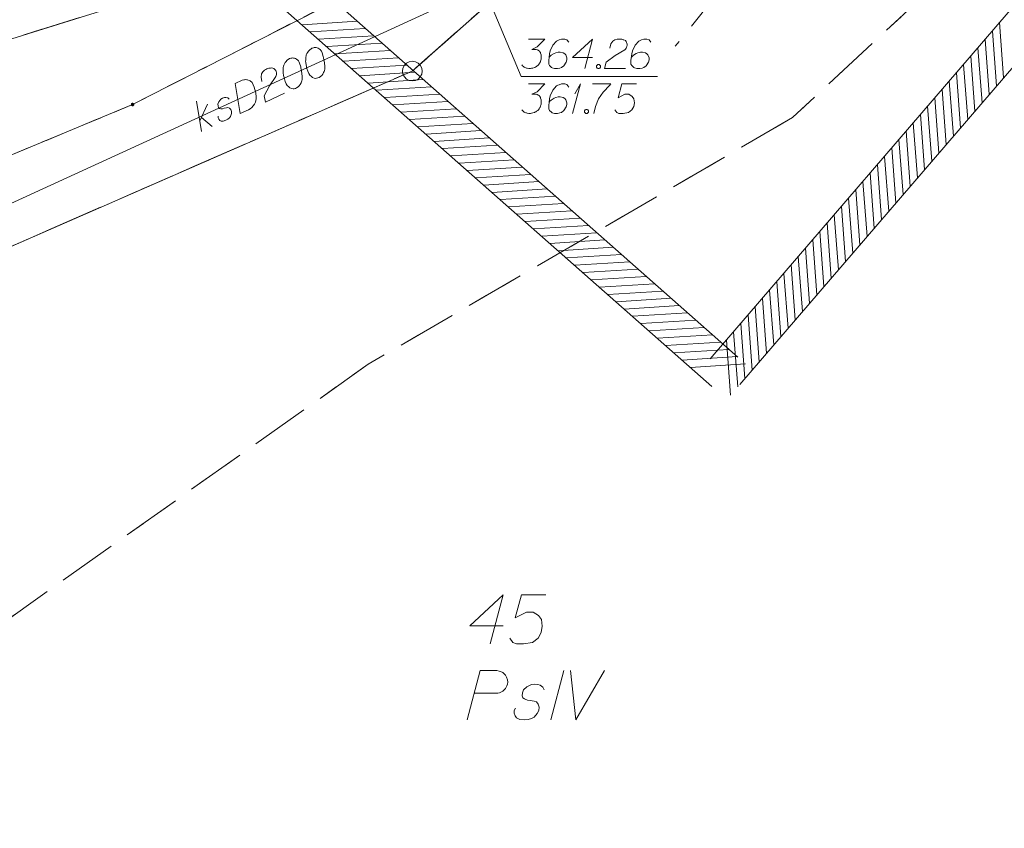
# Model space of a CAD drawing. Header units: metres. Extents: x 5555129 to 5555568, y 5636170 to 5636517.
# Tile 48 of 162: x 5555329 to 5555354, y 5636211 to 5636232. Entities that reach past the tile are written whole.
import ezdxf

# ---------------------------------------------------------------- set-up
doc = ezdxf.new("R2010")
doc.units = ezdxf.units.M
doc.header["$MEASUREMENT"] = 0
for name, pattern in [('L_0_05', [1.75, 1.25, -0.5]), ('PRZER1-1', [2, 1, -1]), ('PRZER3-1', [4, 3, -1])]:
    doc.linetypes.add(name, pattern=pattern)
for name, color, linetype, lineweight in [('#digitalizacja', 7, 'Continuous', 18), ('#skartowane', 7, 'Continuous', 18), ('#zakres', 7, 'Continuous', 18)]:
    doc.layers.add(name, color=color, linetype=linetype, lineweight=lineweight)
for name, color, linetype, lineweight, true_color in [('GEPPGD', 7, 'Continuous', 18, 0x008000), ('GESDZI', 7, 'Continuous', 18, 0x0a0909), ('GESDZI_O', 7, 'Continuous', 18, 0x0a0909), ('GESKKL', 7, 'PRZER3-1', 18, 0x008000), ('GESKKL_O', 7, 'PRZER3-1', 18, 0x008000), ('GESUZY', 7, 'PRZER1-1', 18, 0x008000)]:
    doc.layers.add(name, color=color, linetype=linetype, lineweight=lineweight, true_color=true_color)

# ---------------------------------------------------------------- blocks, each defined once
blk = doc.blocks.new('EPPGS')
at = {"color": 0, "flags": 128}
blk.add_lwpolyline([(0.5, 0), (0.475528, -0.154508), (0.404508, -0.293893), (0.293893, -0.404508), (0.154508, -0.475528), (0, -0.5), (-0.154508, -0.475528), (-0.293893, -0.404508), (-0.404508, -0.293893), (-0.475528, -0.154508), (-0.5, 0), (-0.475528, 0.154508), (-0.404508, 0.293893), (-0.293893, 0.404508), (-0.154508, 0.475528), (0, 0.5), (0.154508, 0.475528), (0.293893, 0.404508), (0.404508, 0.293893), (0.475528, 0.154508), (0.5, 0)], close=True, dxfattribs=at)
blk = doc.blocks.new('EPPGN')
blk.add_hatch(color=0).paths.add_polyline_path([(0, -0.09), (-0.027812, -0.085595), (-0.052901, -0.072812), (-0.072812, -0.052901), (-0.085595, -0.027812), (-0.09, 0), (-0.085595, 0.027812), (-0.072812, 0.052901), (-0.052901, 0.072812), (-0.027812, 0.085595), (0, 0.09), (0.027812, 0.085595), (0.052901, 0.072812), (0.072812, 0.052901), (0.085595, 0.027812), (0.09, 0), (0.085595, -0.027812), (0.072812, -0.052901), (0.052901, -0.072812), (0.027812, -0.085595)])
blk = doc.blocks.new('*U1619')
at = {"layer": '#digitalizacja', "color": 36, "linetype": 'ByBlock', "lineweight": 18, "true_color": 0x7d3300}
for q in [(5555342.63, 5636229.166), (5555342.683, 5636229.662)]:
    blk.add_line((5555342.83, 5636229.916), q, dxfattribs=at)
blk = doc.blocks.new('*U1620')
at = {"layer": '#digitalizacja', "color": 36, "linetype": 'ByBlock', "lineweight": 18, "true_color": 0x7d3300}
for p, q in [((5555333.202, 5636228.708), (5555333.071, 5636229.474)), ((5555333.155, 5636228.979), (5555333.354, 5636229.396)), ((5555333.195, 5636229.063), (5555333.47, 5636228.832))]:
    blk.add_line(p, q, dxfattribs=at)

msp = doc.modelspace()

# ---------------------------------------------------------------- linework, layer by layer
at = {"layer": '#digitalizacja', "color": 36, "linetype": 'Continuous', "lineweight": 18, "true_color": 0x7d3300, "flags": 128}
for points in [[(5555318.025, 5636284.627), (5555345.611, 5636257.758), (5555353.102, 5636238.86), (5555340.361, 5636232.392), (5555326.812, 5636226.171)], [(5555341.508, 5636231.055), (5555341.921, 5636231.055), (5555341.726, 5636230.855), (5555341.596, 5636230.79), (5555341.703, 5636230.79), (5555341.726, 5636230.784), (5555341.738, 5636230.778), (5555341.75, 5636230.772), (5555341.762, 5636230.766), (5555341.785, 5636230.748), (5555341.797, 5636230.731), (5555341.809, 5636230.713), (5555341.815, 5636230.695), (5555341.827, 5636230.654), (5555341.833, 5636230.618), (5555341.833, 5636230.601), (5555341.833, 5636230.577), (5555341.827, 5636230.542), (5555341.821, 5636230.518), (5555341.815, 5636230.494), (5555341.809, 5636230.477), (5555341.803, 5636230.465), (5555341.797, 5636230.453), (5555341.791, 5636230.441), (5555341.779, 5636230.424), (5555341.762, 5636230.4), (5555341.744, 5636230.382), (5555341.732, 5636230.37), (5555341.714, 5636230.359), (5555341.697, 5636230.347), (5555341.673, 5636230.335), (5555341.661, 5636230.329), (5555341.62, 5636230.317), (5555341.585, 5636230.311), (5555341.561, 5636230.305), (5555341.52, 5636230.305), (5555341.472, 5636230.311), (5555341.455, 5636230.317), (5555341.437, 5636230.323), (5555341.419, 5636230.329), (5555341.402, 5636230.341), (5555341.384, 5636230.353), (5555341.354, 5636230.376), (5555341.337, 5636230.4)], [(5555342.529, 5636230.973), (5555342.482, 5636231.038), (5555342.429, 5636231.055), (5555342.346, 5636231.055), (5555342.287, 5636231.032), (5555342.252, 5636231.02), (5555342.222, 5636231.002), (5555342.128, 5636230.896), (5555342.063, 5636230.754), (5555342.045, 5636230.677), (5555342.022, 5636230.506), (5555342.022, 5636230.418), (5555342.045, 5636230.382), (5555342.092, 5636230.335), (5555342.11, 5636230.323), (5555342.169, 5636230.305), (5555342.246, 5636230.305), (5555342.305, 5636230.317), (5555342.346, 5636230.329), (5555342.405, 5636230.376), (5555342.464, 5636230.471), (5555342.482, 5636230.53), (5555342.482, 5636230.577), (5555342.453, 5636230.654), (5555342.429, 5636230.683), (5555342.388, 5636230.707), (5555342.317, 5636230.725), (5555342.264, 5636230.725), (5555342.199, 5636230.707), (5555342.157, 5636230.689), (5555342.087, 5636230.642), (5555342.051, 5636230.612), (5555342.033, 5636230.595)], [(5555343.138, 5636230.583), (5555342.63, 5636230.583), (5555343.138, 5636231.055), (5555342.937, 5636230.305)], [(5555343.575, 5636230.819), (5555343.604, 5636230.931), (5555343.651, 5636231.002), (5555343.704, 5636231.032), (5555343.758, 5636231.049), (5555343.799, 5636231.055), (5555343.828, 5636231.055), (5555343.882, 5636231.049), (5555343.917, 5636231.038), (5555343.935, 5636231.032), (5555343.97, 5636231.014), (5555343.988, 5636230.99), (5555344, 5636230.967), (5555344.006, 5636230.949), (5555344.012, 5636230.926), (5555344.012, 5636230.896), (5555344.006, 5636230.866), (5555344, 5636230.849), (5555343.988, 5636230.825), (5555343.97, 5636230.801), (5555343.952, 5636230.784), (5555343.71, 5636230.636), (5555343.48, 5636230.465), (5555343.439, 5636230.305), (5555343.976, 5636230.305)], [(5555344.62, 5636230.973), (5555344.572, 5636231.038), (5555344.519, 5636231.055), (5555344.437, 5636231.055), (5555344.378, 5636231.032), (5555344.342, 5636231.02), (5555344.313, 5636231.002), (5555344.218, 5636230.896), (5555344.153, 5636230.754), (5555344.135, 5636230.677), (5555344.112, 5636230.506), (5555344.112, 5636230.418), (5555344.135, 5636230.382), (5555344.183, 5636230.335), (5555344.2, 5636230.323), (5555344.26, 5636230.305), (5555344.336, 5636230.305), (5555344.395, 5636230.317), (5555344.437, 5636230.329), (5555344.496, 5636230.376), (5555344.555, 5636230.471), (5555344.572, 5636230.53), (5555344.572, 5636230.577), (5555344.543, 5636230.654), (5555344.519, 5636230.683), (5555344.478, 5636230.707), (5555344.407, 5636230.725), (5555344.354, 5636230.725), (5555344.289, 5636230.707), (5555344.248, 5636230.689), (5555344.177, 5636230.642), (5555344.141, 5636230.612), (5555344.124, 5636230.595)], [(5555336.017, 5636230.827), (5555336.006, 5636230.822), (5555335.977, 5636230.801), (5555335.958, 5636230.786), (5555335.944, 5636230.773), (5555335.922, 5636230.75), (5555335.897, 5636230.72), (5555335.878, 5636230.691), (5555335.861, 5636230.657), (5555335.855, 5636230.628), (5555335.851, 5636230.594), (5555335.847, 5636230.56), (5555335.846, 5636230.52), (5555335.845, 5636230.494), (5555335.849, 5636230.457), (5555335.858, 5636230.396), (5555335.878, 5636230.308), (5555335.897, 5636230.239), (5555335.924, 5636230.18), (5555335.95, 5636230.139), (5555335.993, 5636230.101), (5555336.022, 5636230.081), (5555336.063, 5636230.061), (5555336.105, 5636230.055), (5555336.124, 5636230.057), (5555336.158, 5636230.066), (5555336.185, 5636230.078), (5555336.226, 5636230.104), (5555336.258, 5636230.132), (5555336.278, 5636230.16), (5555336.303, 5636230.204), (5555336.312, 5636230.228), (5555336.323, 5636230.259), (5555336.33, 5636230.288), (5555336.333, 5636230.309), (5555336.331, 5636230.34), (5555336.332, 5636230.354), (5555336.33, 5636230.386), (5555336.326, 5636230.423), (5555336.322, 5636230.46), (5555336.318, 5636230.484), (5555336.316, 5636230.502), (5555336.311, 5636230.526), (5555336.3, 5636230.579), (5555336.293, 5636230.609), (5555336.286, 5636230.638), (5555336.274, 5636230.678), (5555336.257, 5636230.729), (5555336.25, 5636230.745), (5555336.235, 5636230.764), (5555336.219, 5636230.783), (5555336.188, 5636230.808), (5555336.162, 5636230.822), (5555336.139, 5636230.83), (5555336.11, 5636230.837), (5555336.084, 5636230.838), (5555336.065, 5636230.836), (5555336.047, 5636230.834), (5555336.017, 5636230.827)], [(5555335.443, 5636230.563), (5555335.432, 5636230.558), (5555335.403, 5636230.538), (5555335.384, 5636230.523), (5555335.37, 5636230.51), (5555335.348, 5636230.487), (5555335.323, 5636230.456), (5555335.304, 5636230.427), (5555335.287, 5636230.394), (5555335.281, 5636230.365), (5555335.277, 5636230.331), (5555335.273, 5636230.296), (5555335.272, 5636230.257), (5555335.271, 5636230.23), (5555335.275, 5636230.193), (5555335.284, 5636230.132), (5555335.304, 5636230.044), (5555335.323, 5636229.975), (5555335.35, 5636229.916), (5555335.375, 5636229.875), (5555335.419, 5636229.837), (5555335.447, 5636229.818), (5555335.489, 5636229.798), (5555335.531, 5636229.791), (5555335.55, 5636229.793), (5555335.584, 5636229.802), (5555335.611, 5636229.815), (5555335.652, 5636229.84), (5555335.684, 5636229.868), (5555335.704, 5636229.896), (5555335.729, 5636229.94), (5555335.738, 5636229.964), (5555335.749, 5636229.995), (5555335.755, 5636230.024), (5555335.759, 5636230.045), (5555335.757, 5636230.077), (5555335.758, 5636230.09), (5555335.756, 5636230.122), (5555335.752, 5636230.159), (5555335.748, 5636230.196), (5555335.743, 5636230.22), (5555335.742, 5636230.239), (5555335.737, 5636230.262), (5555335.726, 5636230.316), (5555335.719, 5636230.345), (5555335.712, 5636230.374), (5555335.7, 5636230.414), (5555335.683, 5636230.465), (5555335.676, 5636230.481), (5555335.66, 5636230.5), (5555335.645, 5636230.519), (5555335.614, 5636230.544), (5555335.588, 5636230.558), (5555335.565, 5636230.567), (5555335.536, 5636230.573), (5555335.51, 5636230.574), (5555335.491, 5636230.572), (5555335.472, 5636230.57), (5555335.443, 5636230.563)], [(5555334.731, 5636229.976), (5555334.711, 5636230.09), (5555334.725, 5636230.175), (5555334.761, 5636230.224), (5555334.802, 5636230.262), (5555334.837, 5636230.284), (5555334.863, 5636230.297), (5555334.914, 5636230.314), (5555334.951, 5636230.318), (5555334.97, 5636230.32), (5555335.01, 5636230.318), (5555335.036, 5636230.304), (5555335.056, 5636230.288), (5555335.069, 5636230.274), (5555335.084, 5636230.255), (5555335.096, 5636230.228), (5555335.103, 5636230.199), (5555335.105, 5636230.18), (5555335.105, 5636230.154), (5555335.098, 5636230.125), (5555335.09, 5636230.102), (5555334.931, 5636229.866), (5555334.793, 5636229.615), (5555334.822, 5636229.453), (5555335.311, 5636229.677)], [(5555343.273, 5636230.406), (5555343.303, 5636230.406), (5555343.321, 5636230.394), (5555343.338, 5636230.37), (5555343.338, 5636230.341), (5555343.321, 5636230.317), (5555343.303, 5636230.305), (5555343.273, 5636230.305), (5555343.256, 5636230.317), (5555343.238, 5636230.341), (5555343.238, 5636230.37), (5555343.256, 5636230.394), (5555343.273, 5636230.406)], [(5555334.053, 5636229.925), (5555334.236, 5636230.008), (5555334.276, 5636230.02), (5555334.294, 5636230.022), (5555334.326, 5636230.024), (5555334.347, 5636230.021), (5555334.368, 5636230.017), (5555334.407, 5636230.003), (5555334.433, 5636229.989), (5555334.485, 5636229.947), (5555334.539, 5636229.829), (5555334.558, 5636229.773), (5555334.565, 5636229.744), (5555334.572, 5636229.715), (5555334.579, 5636229.685), (5555334.581, 5636229.653), (5555334.585, 5636229.616), (5555334.585, 5636229.558), (5555334.584, 5636229.532), (5555334.569, 5636229.453), (5555334.546, 5636229.404), (5555334.515, 5636229.357), (5555334.477, 5636229.313), (5555334.439, 5636229.283), (5555334.393, 5636229.255), (5555334.184, 5636229.159), (5555334.053, 5636229.925)], [(5555341.508, 5636229.916), (5555341.921, 5636229.916), (5555341.726, 5636229.715), (5555341.596, 5636229.65), (5555341.703, 5636229.65), (5555341.726, 5636229.644), (5555341.738, 5636229.638), (5555341.75, 5636229.632), (5555341.762, 5636229.626), (5555341.785, 5636229.609), (5555341.797, 5636229.591), (5555341.809, 5636229.573), (5555341.815, 5636229.555), (5555341.827, 5636229.514), (5555341.833, 5636229.479), (5555341.833, 5636229.461), (5555341.833, 5636229.437), (5555341.827, 5636229.402), (5555341.821, 5636229.378), (5555341.815, 5636229.355), (5555341.809, 5636229.337), (5555341.803, 5636229.325), (5555341.797, 5636229.313), (5555341.791, 5636229.301), (5555341.779, 5636229.284), (5555341.762, 5636229.26), (5555341.744, 5636229.242), (5555341.732, 5636229.231), (5555341.714, 5636229.219), (5555341.697, 5636229.207), (5555341.673, 5636229.195), (5555341.661, 5636229.189), (5555341.62, 5636229.177), (5555341.585, 5636229.172), (5555341.561, 5636229.166), (5555341.52, 5636229.166), (5555341.472, 5636229.172), (5555341.455, 5636229.177), (5555341.437, 5636229.183), (5555341.419, 5636229.189), (5555341.402, 5636229.201), (5555341.384, 5636229.213), (5555341.354, 5636229.236), (5555341.337, 5636229.26)], [(5555342.529, 5636229.833), (5555342.482, 5636229.898), (5555342.429, 5636229.916), (5555342.346, 5636229.916), (5555342.287, 5636229.892), (5555342.252, 5636229.88), (5555342.222, 5636229.862), (5555342.128, 5636229.756), (5555342.063, 5636229.614), (5555342.045, 5636229.538), (5555342.022, 5636229.366), (5555342.022, 5636229.278), (5555342.045, 5636229.242), (5555342.092, 5636229.195), (5555342.11, 5636229.183), (5555342.169, 5636229.166), (5555342.246, 5636229.166), (5555342.305, 5636229.177), (5555342.346, 5636229.189), (5555342.405, 5636229.236), (5555342.464, 5636229.331), (5555342.482, 5636229.39), (5555342.482, 5636229.437), (5555342.453, 5636229.514), (5555342.429, 5636229.544), (5555342.388, 5636229.567), (5555342.317, 5636229.585), (5555342.264, 5636229.585), (5555342.199, 5636229.567), (5555342.157, 5636229.55), (5555342.087, 5636229.502), (5555342.051, 5636229.473), (5555342.033, 5636229.455)], [(5555343.132, 5636229.916), (5555343.604, 5636229.916), (5555343.575, 5636229.886), (5555343.403, 5636229.703), (5555343.285, 5636229.538), (5555343.214, 5636229.343), (5555343.167, 5636229.166)], [(5555344.254, 5636229.916), (5555343.882, 5636229.916), (5555343.787, 5636229.561), (5555343.958, 5636229.65), (5555344.059, 5636229.65), (5555344.141, 5636229.597), (5555344.189, 5636229.538), (5555344.2, 5636229.437), (5555344.183, 5636229.337), (5555344.135, 5636229.254), (5555344.053, 5636229.189), (5555343.911, 5636229.166), (5555343.805, 5636229.166), (5555343.752, 5636229.189), (5555343.704, 5636229.254)], [(5555333.903, 5636229.531), (5555333.869, 5636229.561), (5555333.82, 5636229.57), (5555333.782, 5636229.566), (5555333.732, 5636229.55), (5555333.691, 5636229.525), (5555333.642, 5636229.463), (5555333.618, 5636229.4), (5555333.62, 5636229.355), (5555333.634, 5636229.31), (5555333.657, 5636229.288), (5555333.686, 5636229.282), (5555333.699, 5636229.281), (5555333.736, 5636229.285), (5555333.776, 5636229.297), (5555333.835, 5636229.311), (5555333.872, 5636229.315), (5555333.913, 5636229.295), (5555333.941, 5636229.263), (5555333.958, 5636229.212), (5555333.957, 5636229.159), (5555333.936, 5636229.091), (5555333.908, 5636229.052), (5555333.87, 5636229.022), (5555333.819, 5636228.992), (5555333.752, 5636228.968), (5555333.699, 5636228.969), (5555333.665, 5636228.986), (5555333.637, 5636229.019), (5555333.62, 5636229.056), (5555333.622, 5636229.096)], [(5555342.966, 5636229.266), (5555342.996, 5636229.266), (5555343.014, 5636229.254), (5555343.031, 5636229.231), (5555343.031, 5636229.201), (5555343.014, 5636229.177), (5555342.996, 5636229.166), (5555342.966, 5636229.166), (5555342.949, 5636229.177), (5555342.931, 5636229.201), (5555342.931, 5636229.231), (5555342.949, 5636229.254), (5555342.966, 5636229.266)]]:
    msp.add_lwpolyline(points, dxfattribs=at)
at = {"layer": '#digitalizacja', "color": 7, "linetype": 'Continuous', "lineweight": 18, "flags": 128}
msp.add_lwpolyline([(5555344.783, 5636230.107), (5555341.323, 5636230.107), (5555340.361, 5636232.392)], dxfattribs=at)
at = {"layer": '#skartowane', "color": 7, "linetype": 'L_0_05', "lineweight": 18}
msp.add_line((5555350.81, 5636237.82), (5555345.239, 5636230.875), dxfattribs=at)
at = {"layer": '#zakres', "color": 134, "linetype": 'Continuous', "lineweight": 18}
for p, q in [((5555346.121, 5636222.926), (5555377.382, 5636259.271)), ((5555346.879, 5636222.274), (5555378.14, 5636258.619)), ((5555318.831, 5636247.675), (5555346.831, 5636222.975)), ((5555318.169, 5636246.925), (5555346.169, 5636222.225)), ((5555335.754, 5636231.419), (5555337.152, 5636231.507)), ((5555353.582, 5636230.075), (5555353.477, 5636231.471)), ((5555335.964, 5636231.234), (5555337.362, 5636231.321)), ((5555353.399, 5636229.862), (5555353.295, 5636231.258)), ((5555336.174, 5636231.049), (5555337.572, 5636231.136)), ((5555336.384, 5636230.863), (5555337.782, 5636230.951)), ((5555353.217, 5636229.65), (5555353.112, 5636231.046)), ((5555336.594, 5636230.678), (5555337.992, 5636230.766)), ((5555353.034, 5636229.438), (5555352.929, 5636230.834)), ((5555336.804, 5636230.493), (5555338.202, 5636230.58)), ((5555352.852, 5636229.226), (5555352.747, 5636230.622)), ((5555337.014, 5636230.308), (5555338.411, 5636230.395)), ((5555337.224, 5636230.123), (5555338.621, 5636230.21)), ((5555352.487, 5636228.801), (5555352.382, 5636230.197)), ((5555352.669, 5636229.013), (5555352.564, 5636230.409)), ((5555337.434, 5636229.937), (5555338.831, 5636230.025)), ((5555352.304, 5636228.589), (5555352.199, 5636229.985)), ((5555337.644, 5636229.752), (5555339.041, 5636229.84)), ((5555352.121, 5636228.376), (5555352.016, 5636229.773)), ((5555337.854, 5636229.567), (5555339.251, 5636229.654)), ((5555338.064, 5636229.382), (5555339.461, 5636229.469)), ((5555351.939, 5636228.164), (5555351.834, 5636229.56)), ((5555338.274, 5636229.196), (5555339.671, 5636229.284)), ((5555351.756, 5636227.952), (5555351.651, 5636229.348)), ((5555338.484, 5636229.011), (5555339.881, 5636229.099)), ((5555351.574, 5636227.74), (5555351.469, 5636229.136)), ((5555338.694, 5636228.826), (5555340.091, 5636228.913)), ((5555338.904, 5636228.641), (5555340.301, 5636228.728)), ((5555351.208, 5636227.315), (5555351.103, 5636228.711)), ((5555351.391, 5636227.527), (5555351.286, 5636228.923)), ((5555339.114, 5636228.455), (5555340.511, 5636228.543)), ((5555351.026, 5636227.103), (5555350.921, 5636228.499)), ((5555339.324, 5636228.27), (5555340.721, 5636228.358)), ((5555350.843, 5636226.891), (5555350.738, 5636228.287)), ((5555339.534, 5636228.085), (5555340.931, 5636228.173)), ((5555339.744, 5636227.9), (5555341.141, 5636227.987)), ((5555350.661, 5636226.678), (5555350.556, 5636228.074)), ((5555339.954, 5636227.715), (5555341.351, 5636227.802)), ((5555350.478, 5636226.466), (5555350.373, 5636227.862)), ((5555340.164, 5636227.529), (5555341.561, 5636227.617)), ((5555340.374, 5636227.344), (5555341.771, 5636227.432)), ((5555350.113, 5636226.041), (5555350.008, 5636227.437)), ((5555350.296, 5636226.254), (5555350.191, 5636227.65)), ((5555340.584, 5636227.159), (5555341.981, 5636227.246)), ((5555349.93, 5636225.829), (5555349.825, 5636227.225)), ((5555340.794, 5636226.974), (5555342.191, 5636227.061)), ((5555349.748, 5636225.617), (5555349.643, 5636227.013)), ((5555341.004, 5636226.788), (5555342.401, 5636226.876)), ((5555341.214, 5636226.603), (5555342.611, 5636226.691)), ((5555349.565, 5636225.405), (5555349.46, 5636226.801)), ((5555341.424, 5636226.418), (5555342.821, 5636226.505)), ((5555349.383, 5636225.192), (5555349.278, 5636226.588)), ((5555341.634, 5636226.233), (5555343.031, 5636226.32)), ((5555349.2, 5636224.98), (5555349.095, 5636226.376)), ((5555341.844, 5636226.048), (5555343.241, 5636226.135)), ((5555342.054, 5636225.862), (5555343.451, 5636225.95)), ((5555348.835, 5636224.555), (5555348.73, 5636225.952)), ((5555349.017, 5636224.768), (5555348.912, 5636226.164)), ((5555342.264, 5636225.677), (5555343.661, 5636225.765)), ((5555348.652, 5636224.343), (5555348.547, 5636225.739)), ((5555342.474, 5636225.492), (5555343.871, 5636225.579)), ((5555348.47, 5636224.131), (5555348.365, 5636225.527)), ((5555342.684, 5636225.307), (5555344.081, 5636225.394)), ((5555342.894, 5636225.121), (5555344.291, 5636225.209)), ((5555348.287, 5636223.919), (5555348.182, 5636225.315)), ((5555343.104, 5636224.936), (5555344.501, 5636225.024)), ((5555348.104, 5636223.706), (5555348, 5636225.102)), ((5555343.314, 5636224.751), (5555344.711, 5636224.838)), ((5555347.739, 5636223.282), (5555347.634, 5636224.678)), ((5555347.922, 5636223.494), (5555347.817, 5636224.89)), ((5555343.523, 5636224.566), (5555344.921, 5636224.653)), ((5555343.733, 5636224.38), (5555345.131, 5636224.468)), ((5555347.557, 5636223.07), (5555347.452, 5636224.466)), ((5555343.943, 5636224.195), (5555345.341, 5636224.283)), ((5555347.374, 5636222.857), (5555347.269, 5636224.253)), ((5555344.153, 5636224.01), (5555345.551, 5636224.097)), ((5555347.192, 5636222.645), (5555347.087, 5636224.041)), ((5555344.363, 5636223.825), (5555345.761, 5636223.912)), ((5555344.573, 5636223.64), (5555345.971, 5636223.727)), ((5555347.009, 5636222.433), (5555346.904, 5636223.829)), ((5555344.783, 5636223.454), (5555346.181, 5636223.542)), ((5555346.826, 5636222.22), (5555346.721, 5636223.616)), ((5555344.993, 5636223.269), (5555346.391, 5636223.357)), ((5555345.203, 5636223.084), (5555346.601, 5636223.171)), ((5555346.644, 5636222.008), (5555346.539, 5636223.404)), ((5555345.413, 5636222.899), (5555346.811, 5636222.986)), ((5555345.623, 5636222.713), (5555347.021, 5636222.801))]:
    msp.add_line(p, q, dxfattribs=at)
at = {"layer": 'GESDZI', "color": 96, "linetype": 'Continuous', "lineweight": 18, "flags": 128}
for points in [[(5555286.067, 5636191.382), (5555290.474, 5636196.617), (5555298.924, 5636211.274), (5555300.802, 5636216.239), (5555306.629, 5636221.293), (5555314.027, 5636226.763), (5555322.941, 5636229.367), (5555332.099, 5636232.226), (5555336.038, 5636234.966), (5555341.244, 5636240.506), (5555345.595, 5636246.667), (5555346.919, 5636250.929), (5555350.511, 5636266.746), (5555356.45, 5636289.299), (5555358.339, 5636293.784), (5555360.401, 5636298.993), (5555368.852, 5636315.791), (5555371.456, 5636320.171)], [(5555363.383, 5636296.607), (5555358.496, 5636286.926), (5555355.108, 5636274.55), (5555351.304, 5636258.606), (5555348.008, 5636245.775), (5555345.487, 5636240.964), (5555341.618, 5636235.796), (5555338.015, 5636232.745), (5555331.448, 5636229.391), (5555313.564, 5636221.951), (5555308.316, 5636215.886), (5555301.249, 5636210.182), (5555301.149, 5636206.684), (5555298.143, 5636200.176), (5555294.339, 5636194.538), (5555291.065, 5636191.382)], [(5555301.249, 5636210.182), (5555308.316, 5636215.886), (5555313.564, 5636221.951), (5555331.448, 5636229.391), (5555338.015, 5636232.745), (5555341.618, 5636235.796), (5555345.487, 5636240.964), (5555348.008, 5636245.775), (5555351.304, 5636258.606), (5555355.108, 5636274.55), (5555358.496, 5636286.926), (5555363.383, 5636296.607)], [(5555365.522, 5636294.018), (5555364.45, 5636292.072), (5555357.85, 5636271.745), (5555350.621, 5636246.071), (5555348.765, 5636239.257), (5555338.556, 5636230.241), (5555314.596, 5636219.774), (5555303.539, 5636208.058), (5555301.249, 5636210.182)], [(5555303.539, 5636208.058), (5555314.596, 5636219.774), (5555338.556, 5636230.241), (5555348.765, 5636239.257), (5555374.338, 5636220.839)]]:
    msp.add_lwpolyline(points, dxfattribs=at)
msp.add_lwpolyline([(5555280.777, 5636227.568), (5555285.05, 5636232.31), (5555289.79, 5636240.47), (5555302.66, 5636268.89), (5555307.64, 5636279.94), (5555313.36, 5636286.16), (5555323.464, 5636270.143), (5555330.681, 5636262.484), (5555338.272, 5636254.204), (5555345.595, 5636246.667), (5555341.244, 5636240.506), (5555336.038, 5636234.966), (5555332.099, 5636232.226), (5555322.941, 5636229.367), (5555314.027, 5636226.763), (5555306.629, 5636221.293), (5555300.802, 5636216.239), (5555298.924, 5636211.274), (5555285.045, 5636223.354), (5555280.777, 5636227.568)], close=True, dxfattribs=at)
at = {"layer": 'GESDZI_O', "color": 96, "linetype": 'Continuous', "lineweight": 18, "flags": 128}
for points in [[(5555340.865, 5636216.15), (5555340.019, 5636216.15), (5555340.865, 5636216.938), (5555340.531, 5636215.688)], [(5555341.948, 5636216.938), (5555341.328, 5636216.938), (5555341.17, 5636216.347), (5555341.456, 5636216.495), (5555341.623, 5636216.495), (5555341.761, 5636216.406), (5555341.839, 5636216.308), (5555341.859, 5636216.14), (5555341.83, 5636215.973), (5555341.751, 5636215.835), (5555341.613, 5636215.727), (5555341.377, 5636215.688), (5555341.2, 5636215.688), (5555341.111, 5636215.727), (5555341.032, 5636215.835)]]:
    msp.add_lwpolyline(points, dxfattribs=at)
at = {"layer": 'GESKKL', "color": 96, "linetype": 'PRZER3-1', "lineweight": 18, "ltscale": 0.5, "true_color": 0x008000}
msp.add_lwpolyline([(5555345.595, 5636246.667), (5555338.272, 5636254.204), (5555330.681, 5636262.484), (5555323.464, 5636270.143), (5555308.747, 5636234.156), (5555289.79, 5636240.47), (5555285.05, 5636232.31), (5555280.777, 5636227.568), (5555285.045, 5636223.354), (5555298.924, 5636211.274), (5555300.802, 5636216.239), (5555306.629, 5636221.293), (5555314.027, 5636226.763), (5555322.941, 5636229.367), (5555332.099, 5636232.226), (5555336.038, 5636234.966), (5555341.244, 5636240.506), (5555345.595, 5636246.667)], close=True, dxfattribs=at)
for points in [[(5555318.702, 5636209.639), (5555309.761, 5636203.5), (5555303.539, 5636208.058), (5555314.596, 5636219.774), (5555338.556, 5636230.241), (5555348.765, 5636239.257)], [(5555348.765, 5636239.257), (5555354.638, 5636235.026), (5555348.217, 5636229.06), (5555337.435, 5636222.793), (5555323.741, 5636213.099), (5555321.634, 5636211.652)], [(5555374.338, 5636220.839), (5555354.638, 5636235.026), (5555348.217, 5636229.06), (5555337.435, 5636222.793)], [(5555337.435, 5636222.793), (5555323.741, 5636213.099), (5555321.634, 5636211.652)]]:
    msp.add_lwpolyline(points, dxfattribs=at)
at = {"layer": 'GESKKL_O', "color": 96, "linetype": 'Continuous', "lineweight": 18, "true_color": 0x008000}
msp.add_line((5555342.408, 5636215.009), (5555342.073, 5636213.759), dxfattribs=at)
at = {"layer": 'GESKKL_O', "color": 96, "linetype": 'Continuous', "lineweight": 18, "true_color": 0x008000, "flags": 128}
for points in [[(5555339.947, 5636213.759), (5555340.282, 5636215.009), (5555340.705, 5636215.009), (5555340.764, 5636214.999), (5555340.794, 5636214.99), (5555340.853, 5636214.96), (5555340.892, 5636214.931), (5555340.922, 5636214.891), (5555340.951, 5636214.842), (5555340.971, 5636214.773), (5555340.981, 5636214.714), (5555340.971, 5636214.665), (5555340.961, 5636214.625), (5555340.941, 5636214.586), (5555340.922, 5636214.557), (5555340.892, 5636214.517), (5555340.853, 5636214.488), (5555340.823, 5636214.468), (5555340.774, 5636214.448), (5555340.725, 5636214.438), (5555340.134, 5636214.438)], [(5555342.575, 5636215.009), (5555342.713, 5636213.759), (5555343.441, 5636215.009)], [(5555341.906, 5636214.517), (5555341.876, 5636214.586), (5555341.807, 5636214.635), (5555341.748, 5636214.655), (5555341.66, 5636214.665), (5555341.581, 5636214.655), (5555341.463, 5636214.596), (5555341.384, 5636214.517), (5555341.355, 5636214.448), (5555341.345, 5636214.37), (5555341.365, 5636214.32), (5555341.404, 5636214.291), (5555341.424, 5636214.281), (5555341.483, 5636214.261), (5555341.552, 5636214.251), (5555341.65, 5636214.232), (5555341.709, 5636214.212), (5555341.758, 5636214.153), (5555341.778, 5636214.084), (5555341.768, 5636213.996), (5555341.729, 5636213.917), (5555341.65, 5636213.828), (5555341.581, 5636213.789), (5555341.502, 5636213.769), (5555341.404, 5636213.759), (5555341.286, 5636213.769), (5555341.207, 5636213.809), (5555341.168, 5636213.858), (5555341.148, 5636213.927), (5555341.148, 5636213.996), (5555341.178, 5636214.055)]]:
    msp.add_lwpolyline(points, dxfattribs=at)
at = {"layer": 'GESUZY', "color": 96, "linetype": 'PRZER1-1', "lineweight": 18, "ltscale": 0.5, "true_color": 0x008000}
for points in [[(5555286.067, 5636191.382), (5555290.474, 5636196.617), (5555298.924, 5636211.274), (5555300.802, 5636216.239), (5555306.629, 5636221.293), (5555314.027, 5636226.763), (5555322.941, 5636229.367), (5555332.099, 5636232.226), (5555336.038, 5636234.966), (5555341.244, 5636240.506), (5555345.595, 5636246.667), (5555346.919, 5636250.929), (5555350.511, 5636266.746), (5555356.45, 5636289.299), (5555358.339, 5636293.784), (5555360.401, 5636298.993), (5555368.852, 5636315.791), (5555371.456, 5636320.171)], [(5555363.383, 5636296.607), (5555358.496, 5636286.926), (5555355.108, 5636274.55), (5555351.304, 5636258.606), (5555348.008, 5636245.775), (5555345.487, 5636240.964), (5555341.618, 5636235.796), (5555338.015, 5636232.745), (5555331.448, 5636229.391), (5555313.564, 5636221.951), (5555308.316, 5636215.886), (5555301.249, 5636210.182), (5555301.149, 5636206.684), (5555298.143, 5636200.176), (5555294.339, 5636194.538), (5555291.065, 5636191.382)], [(5555365.522, 5636294.018), (5555364.45, 5636292.072), (5555357.85, 5636271.745), (5555350.621, 5636246.071), (5555348.765, 5636239.257), (5555338.556, 5636230.241), (5555314.596, 5636219.774), (5555303.539, 5636208.058), (5555301.249, 5636210.182), (5555308.316, 5636215.886), (5555313.564, 5636221.951), (5555331.448, 5636229.391), (5555338.015, 5636232.745), (5555341.618, 5636235.796), (5555345.487, 5636240.964)], [(5555308.747, 5636234.156), (5555289.79, 5636240.47), (5555285.05, 5636232.31), (5555280.777, 5636227.568), (5555285.045, 5636223.354), (5555298.924, 5636211.274), (5555300.802, 5636216.239), (5555306.629, 5636221.293), (5555314.027, 5636226.763), (5555322.941, 5636229.367), (5555332.099, 5636232.226), (5555336.038, 5636234.966), (5555341.244, 5636240.506), (5555345.595, 5636246.667), (5555338.272, 5636254.204), (5555330.681, 5636262.484), (5555323.464, 5636270.143)], [(5555318.702, 5636209.639), (5555309.761, 5636203.5), (5555303.539, 5636208.058), (5555314.596, 5636219.774), (5555338.556, 5636230.241), (5555348.765, 5636239.257)], [(5555348.765, 5636239.257), (5555354.638, 5636235.026), (5555348.217, 5636229.06), (5555337.435, 5636222.793), (5555323.741, 5636213.099), (5555321.634, 5636211.652)], [(5555374.338, 5636220.839), (5555354.638, 5636235.026), (5555348.217, 5636229.06), (5555337.435, 5636222.793)], [(5555337.435, 5636222.793), (5555323.741, 5636213.099), (5555321.634, 5636211.652)]]:
    msp.add_lwpolyline(points, dxfattribs=at)

# ---------------------------------------------------------------- block references
at = {"layer": '#digitalizacja', "color": 36, "linetype": 'Continuous', "lineweight": 18, "true_color": 0x7d3300}
for name in ['*U1619', '*U1620']:
    msp.add_blockref(name, (0, 0), dxfattribs=at)
at = {"layer": 'GEPPGD', "color": 96, "lineweight": 18, "true_color": 0x008000, "xscale": 0.5, "yscale": 0.5, "zscale": 0.5, "rotation": 90}
for name, p in [('EPPGS', (5555338.556, 5636230.241)), ('EPPGN', (5555331.448, 5636229.391))]:
    msp.add_blockref(name, p, dxfattribs=at)

doc.saveas('drawing.dxf')
